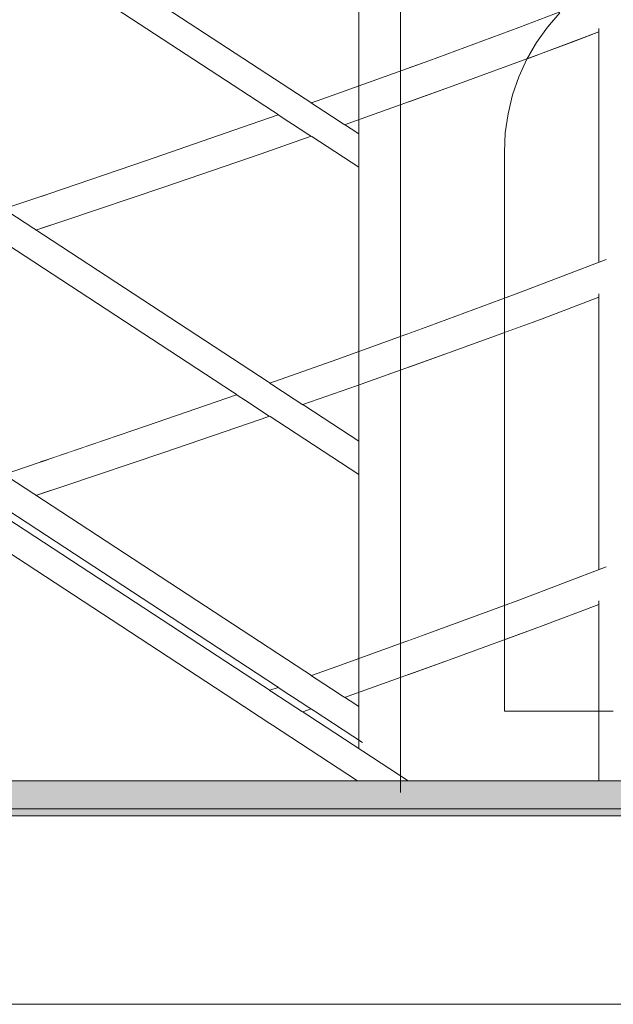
# Model space of a CAD drawing. Header units: millimetres. Extents: x 16408 to 39505, y -6861 to 26364.
# Tile 59 of 85: x 30903 to 31329, y 3676 to 4381. Entities that reach past the tile are written whole.
import ezdxf

# ---------------------------------------------------------------- set-up
doc = ezdxf.new("R2010")
doc.units = ezdxf.units.MM
doc.header["$MEASUREMENT"] = 0
doc.linetypes.add('Przerywana gęsta', pattern=[270, 180, -90])
doc.linetypes.add('Wipeout_Contour', pattern=[1000, 0, -1000])
for name, color, linetype, lineweight in [('0_Nr_pióra__1', 7, 'Continuous', 13), ('0_Nr_pióra__103', 7, 'Continuous', 5), ('0_Nr_pióra__122', 255, 'Continuous', 0), ('inw_schody zewnętrzne_Nr_pióra__103', 7, 'Continuous', 5)]:
    doc.layers.add(name, color=color, linetype=linetype, lineweight=lineweight)
doc.layers.add('inw_schody zewnętrzne', color=7, linetype='Continuous')
doc.layers.add('inw_ściany zewnętrzne_Nr_pióra__61', color=7, linetype='Continuous', lineweight=13, true_color=0x6a6a6a)

msp = doc.modelspace()

# ---------------------------------------------------------------- linework, layer by layer
at = {"layer": '0_Nr_pióra__103', "color": 7, "linetype": 'Continuous', "lineweight": 5}
msp.add_line((30889.69, 3676.43), (32531.76, 3676.43), dxfattribs=at)

# ---------------------------------------------------------------- wipeouts: each hides what was drawn before it
at = {"color": 254, "linetype": 'Wipeout_Contour', "lineweight": 0, "ltscale": 93742.545024}
msp.add_wipeout([(30930.18, 4237.65), (30935.91, 4237.65), (31006.79, 4261.49)], dxfattribs=at)
at = {"color": 254, "linetype": 'Wipeout_Contour', "lineweight": 0, "ltscale": 93666.804639}
msp.add_wipeout([(30930.18, 4047.65), (30935.91, 4047.65), (31006.79, 4071.49)], dxfattribs=at)
at = {"color": 254, "linetype": 'Wipeout_Contour', "lineweight": 0, "ltscale": 94014.994997}
msp.add_wipeout([(31144.73, 3899.17), (31068.88, 3875.33), (31076.45, 3875.33)], dxfattribs=at)
at = {"color": 254, "linetype": 'Wipeout_Contour', "lineweight": 0, "ltscale": 93448.950765}
msp.add_wipeout([(30935.91, 3827.65), (30903.49, 3817.58), (30903.49, 3816.91)], dxfattribs=at)
at = {"color": 254, "linetype": 'Wipeout_Contour', "lineweight": 0, "ltscale": 127131.364184}
msp.add_wipeout([(31281.59, 4376.06), (31676.86, 4376.06), (31668.67, 4386.27), (31290.55, 4386.27)], dxfattribs=at).dxf.layer = 'inw_schody zewnętrzne'

# ---------------------------------------------------------------- next in the draw order: wipeouts: each hides what was drawn before it
at = {"color": 254, "linetype": 'Wipeout_Contour', "lineweight": 0, "ltscale": 93808.715815}
msp.add_wipeout([(30930.18, 4237.65), (31006.79, 4261.49), (31000.13, 4261.49)], dxfattribs=at)
at = {"color": 254, "linetype": 'Wipeout_Contour', "lineweight": 0, "ltscale": 93732.877855}
msp.add_wipeout([(30930.18, 4047.65), (31006.79, 4071.49), (31000.13, 4071.49)], dxfattribs=at)
at = {"color": 254, "linetype": 'Wipeout_Contour', "lineweight": 0, "ltscale": 94076.650384}
msp.add_wipeout([(31068.88, 3875.33), (31144.73, 3899.17), (31136.27, 3899.17)], dxfattribs=at)
at = {"color": 254, "linetype": 'Wipeout_Contour', "lineweight": 0, "ltscale": 124615.034578}
msp.add_wipeout([(30903.49, 3818.69), (30903.49, 3817.58), (30935.91, 3827.65), (30930.18, 3827.65)], dxfattribs=at)
at = {"color": 254, "linetype": 'Wipeout_Contour', "lineweight": 0, "ltscale": 127124.051831}
msp.add_wipeout([(31273.64, 4364.96), (31684.12, 4364.96), (31676.86, 4376.06), (31281.59, 4376.06)], dxfattribs=at).dxf.layer = 'inw_schody zewnętrzne'

# ---------------------------------------------------------------- next in the draw order: wipeouts: each hides what was drawn before it
at = {"color": 254, "linetype": 'Wipeout_Contour', "lineweight": 0, "ltscale": 93727.151918}
msp.add_wipeout([(30924.31, 4256.69), (30930.18, 4237.65), (31000.13, 4261.49)], dxfattribs=at)
at = {"color": 254, "linetype": 'Wipeout_Contour', "lineweight": 0, "ltscale": 93651.278255}
msp.add_wipeout([(30924.31, 4066.69), (30930.18, 4047.65), (31000.13, 4071.49)], dxfattribs=at)
at = {"color": 254, "linetype": 'Wipeout_Contour', "lineweight": 0, "ltscale": 93995.944771}
msp.add_wipeout([(31063.21, 3894.37), (31068.88, 3875.33), (31136.27, 3899.17)], dxfattribs=at)
at = {"color": 254, "linetype": 'Wipeout_Contour', "lineweight": 0, "ltscale": 93444.60555}
msp.add_wipeout([(30903.49, 3818.69), (30930.18, 3827.65), (30903.49, 3825.99)], dxfattribs=at)
at = {"color": 254, "linetype": 'Wipeout_Contour', "lineweight": 0, "ltscale": 127116.478153}
msp.add_wipeout([(31266.78, 4353.09), (31690.39, 4353.09), (31684.12, 4364.96), (31273.64, 4364.96)], dxfattribs=at).dxf.layer = 'inw_schody zewnętrzne'

# ---------------------------------------------------------------- next in the draw order: linework, layer by layer
at = {"layer": '0_Nr_pióra__103', "color": 7, "linetype": 'Continuous', "lineweight": 5}
msp.add_line((31106.32, 3885.76), (31112.41, 3887.88), dxfattribs=at)

# ---------------------------------------------------------------- next in the draw order: wipeouts: each hides what was drawn before it
at = {"color": 254, "linetype": 'Wipeout_Contour', "lineweight": 0, "ltscale": 93795.651721}
msp.add_wipeout([(30924.31, 4256.69), (31000.13, 4261.49), (30994.36, 4280.53)], dxfattribs=at)
at = {"color": 254, "linetype": 'Wipeout_Contour', "lineweight": 0, "ltscale": 93638.801424}
msp.add_wipeout([(30935.91, 4237.65), (30918.49, 4232.24), (30918.49, 4231.88)], dxfattribs=at)
at = {"color": 254, "linetype": 'Wipeout_Contour', "lineweight": 0, "ltscale": 93719.576371}
msp.add_wipeout([(30924.31, 4066.69), (31000.13, 4071.49), (30994.36, 4090.53)], dxfattribs=at)
at = {"color": 254, "linetype": 'Wipeout_Contour', "lineweight": 0, "ltscale": 93563.189935}
msp.add_wipeout([(30918.49, 4041.88), (30935.91, 4047.65), (30918.49, 4042.24)], dxfattribs=at)
at = {"color": 254, "linetype": 'Wipeout_Contour', "lineweight": 0, "ltscale": 94061.718945}
msp.add_wipeout([(31063.21, 3894.37), (31136.27, 3899.17), (31130.72, 3918.21)], dxfattribs=at)
at = {"color": 254, "linetype": 'Wipeout_Contour', "lineweight": 0, "ltscale": 124609.480111}
msp.add_wipeout([(30903.49, 3839.71), (30903.49, 3825.99), (30930.18, 3827.65), (30924.31, 3846.69)], dxfattribs=at)
at = {"color": 254, "linetype": 'Wipeout_Contour', "lineweight": 0, "ltscale": 127108.720885}
msp.add_wipeout([(31261.06, 4340.56), (31695.61, 4340.56), (31690.39, 4353.09), (31266.78, 4353.09)], dxfattribs=at).dxf.layer = 'inw_schody zewnętrzne'

# ---------------------------------------------------------------- next in the draw order: linework, layer by layer
at = {"layer": '0_Nr_pióra__103', "color": 7, "linetype": 'Continuous', "lineweight": 5}
msp.add_line((31082.65, 3901.23), (31088.71, 3903.37), dxfattribs=at)
at = {"layer": 'inw_schody zewnętrzne_Nr_pióra__103', "color": 7, "linetype": 'Continuous', "lineweight": 5}
msp.add_line((31031.95, 3836.43), (30903.49, 3836.43), dxfattribs=at)

# ---------------------------------------------------------------- next in the draw order: wipeouts: each hides what was drawn before it
at = {"color": 254, "linetype": 'Wipeout_Contour', "lineweight": 0, "ltscale": 93960.800452}
msp.add_wipeout([(31000.13, 4261.49), (31006.79, 4261.49), (31076.45, 4285.33)], dxfattribs=at)
at = {"color": 254, "linetype": 'Wipeout_Contour', "lineweight": 0, "ltscale": 124858.103838}
msp.add_wipeout([(30918.49, 4233.73), (30918.49, 4232.24), (30935.91, 4237.65), (30930.18, 4237.65)], dxfattribs=at)
at = {"color": 254, "linetype": 'Wipeout_Contour', "lineweight": 0, "ltscale": 93884.801956}
msp.add_wipeout([(31000.13, 4071.49), (31006.79, 4071.49), (31076.45, 4095.33)], dxfattribs=at)
at = {"color": 254, "linetype": 'Wipeout_Contour', "lineweight": 0, "ltscale": 124757.25443}
msp.add_wipeout([(30918.49, 4043.73), (30918.49, 4042.24), (30935.91, 4047.65), (30930.18, 4047.65)], dxfattribs=at)
at = {"color": 254, "linetype": 'Wipeout_Contour', "lineweight": 0, "ltscale": 127100.85933}
msp.add_wipeout([(31256.56, 4327.5), (31699.72, 4327.5), (31695.61, 4340.56), (31261.06, 4340.56)], dxfattribs=at).dxf.layer = 'inw_schody zewnętrzne'

# ---------------------------------------------------------------- next in the draw order: wipeouts: each hides what was drawn before it
at = {"color": 254, "linetype": 'Wipeout_Contour', "lineweight": 0, "ltscale": 94024.895892}
msp.add_wipeout([(31000.13, 4261.49), (31076.45, 4285.33), (31068.88, 4285.33)], dxfattribs=at)
at = {"color": 254, "linetype": 'Wipeout_Contour', "lineweight": 0, "ltscale": 93634.111297}
msp.add_wipeout([(30930.18, 4237.65), (30918.49, 4236.92), (30918.49, 4233.73)], dxfattribs=at)
at = {"color": 254, "linetype": 'Wipeout_Contour', "lineweight": 0, "ltscale": 93948.798548}
msp.add_wipeout([(31068.88, 4095.33), (31000.13, 4071.49), (31076.45, 4095.33)], dxfattribs=at)
at = {"color": 254, "linetype": 'Wipeout_Contour', "lineweight": 0, "ltscale": 93558.451653}
msp.add_wipeout([(30918.49, 4046.92), (30918.49, 4043.73), (30930.18, 4047.65)], dxfattribs=at)
at = {"color": 254, "linetype": 'Wipeout_Contour', "lineweight": 0, "ltscale": 127092.973368}
msp.add_wipeout([(31256.56, 4327.5), (31253.32, 4314.04), (31702.69, 4314.04), (31699.72, 4327.5)], dxfattribs=at).dxf.layer = 'inw_schody zewnętrzne'

# ---------------------------------------------------------------- next in the draw order: wipeouts: each hides what was drawn before it
at = {"color": 254, "linetype": 'Wipeout_Contour', "lineweight": 0, "ltscale": 93943.700956}
msp.add_wipeout([(30994.36, 4280.53), (31000.13, 4261.49), (31068.88, 4285.33)], dxfattribs=at)
at = {"color": 254, "linetype": 'Wipeout_Contour', "lineweight": 0, "ltscale": 124852.819708}
msp.add_wipeout([(30918.49, 4254.74), (30918.49, 4236.92), (30930.18, 4237.65), (30924.31, 4256.69)], dxfattribs=at)
at = {"color": 254, "linetype": 'Wipeout_Contour', "lineweight": 0, "ltscale": 93867.568067}
msp.add_wipeout([(31068.88, 4095.33), (30994.36, 4090.53), (31000.13, 4071.49)], dxfattribs=at)
at = {"color": 254, "linetype": 'Wipeout_Contour', "lineweight": 0, "ltscale": 124751.695578}
msp.add_wipeout([(30918.49, 4064.74), (30918.49, 4046.92), (30930.18, 4047.65), (30924.31, 4066.69)], dxfattribs=at)
at = {"color": 254, "linetype": 'Wipeout_Contour', "lineweight": 0, "ltscale": 127085.142605}
msp.add_wipeout([(31253.32, 4314.04), (31251.35, 4300.3), (31704.48, 4300.3), (31702.69, 4314.04)], dxfattribs=at).dxf.layer = 'inw_schody zewnętrzne'

# ---------------------------------------------------------------- next in the draw order: linework, layer by layer
at = {"layer": '0_Nr_pióra__103', "color": 7, "linetype": 'Continuous', "lineweight": 5}
for p, q in [((30935.91, 4237.65), (31006.79, 4261.49)), ((30892.04, 4245.87), (30924.31, 4256.69)), ((30915.13, 4230.77), (30935.91, 4237.65)), ((30935.91, 4047.65), (31006.79, 4071.49)), ((30918.49, 4064.74), (30924.31, 4066.69)), ((30915.13, 4040.77), (30935.91, 4047.65))]:
    msp.add_line(p, q, dxfattribs=at)

# ---------------------------------------------------------------- next in the draw order: wipeouts: each hides what was drawn before it
at = {"color": 254, "linetype": 'Wipeout_Contour', "lineweight": 0, "ltscale": 94011.131861}
msp.add_wipeout([(31063.21, 4304.37), (30994.36, 4280.53), (31068.88, 4285.33)], dxfattribs=at)
at = {"color": 254, "linetype": 'Wipeout_Contour', "lineweight": 0, "ltscale": 93934.79707}
msp.add_wipeout([(31063.21, 4114.37), (30994.36, 4090.53), (31068.88, 4095.33)], dxfattribs=at)
at = {"color": 254, "linetype": 'Wipeout_Contour', "lineweight": 0, "ltscale": 127077.445509}
msp.add_wipeout([(31250.7, 4286.43), (31705.08, 4286.43), (31704.48, 4300.3), (31251.35, 4300.3)], dxfattribs=at).dxf.layer = 'inw_schody zewnętrzne'

# ---------------------------------------------------------------- next in the draw order: linework, layer by layer
at = {"layer": '0_Nr_pióra__103', "color": 7, "linetype": 'Continuous', "lineweight": 5}
for p, q in [((30924.31, 4256.69), (30994.36, 4280.53)), ((30994.36, 4090.53), (31058.89, 4112.87)), ((30889.61, 4054.88), (30994.36, 4090.53))]:
    msp.add_line(p, q, dxfattribs=at)

# ---------------------------------------------------------------- next in the draw order: wipeouts: each hides what was drawn before it
at = {"color": 254, "linetype": 'Wipeout_Contour', "lineweight": 0, "ltscale": 94175.31247}
msp.add_wipeout([(31144.73, 4309.17), (31068.88, 4285.33), (31076.45, 4285.33)], dxfattribs=at)
at = {"color": 254, "linetype": 'Wipeout_Contour', "lineweight": 0, "ltscale": 94099.054026}
msp.add_wipeout([(31144.73, 4119.17), (31068.88, 4095.33), (31076.45, 4095.33)], dxfattribs=at)
at = {"color": 254, "linetype": 'Wipeout_Contour', "lineweight": 0, "ltscale": 126970.644433}
msp.add_wipeout([(31705.08, 4286.43), (31250.7, 4286.43), (31250.7, 3886.43), (31705.08, 3886.43)], dxfattribs=at).dxf.layer = 'inw_schody zewnętrzne'

# ---------------------------------------------------------------- next in the draw order: wipeouts: each hides what was drawn before it
at = {"color": 254, "linetype": 'Wipeout_Contour', "lineweight": 0, "ltscale": 94237.187162}
msp.add_wipeout([(31068.88, 4285.33), (31144.73, 4309.17), (31136.27, 4309.17)], dxfattribs=at)
at = {"color": 254, "linetype": 'Wipeout_Contour', "lineweight": 0, "ltscale": 94160.828471}
msp.add_wipeout([(31068.88, 4095.33), (31144.73, 4119.17), (31136.27, 4119.17)], dxfattribs=at)
at = {"color": 254, "linetype": 'Wipeout_Contour', "lineweight": 0, "ltscale": 599876.837053}
msp.add_wipeout([(31181.83, 4856.43), (31181.83, 3836.43), (31328.77, 3836.43), (31328.77, 3886.43), (31250.7, 3886.43), (31250.7, 4286.43), (31251.35, 4300.3), (31253.32, 4314.04), (31256.56, 4327.5), (31261.06, 4340.56), (31266.78, 4353.09), (31273.64, 4364.96), (31281.59, 4376.06), (31290.55, 4386.27), (31300.43, 4395.51), (31311.13, 4403.66), (31322.55, 4410.67), (31328.77, 4413.66), (31328.77, 4856.43)], dxfattribs=at).dxf.layer = 'inw_schody zewnętrzne'

# ---------------------------------------------------------------- next in the draw order: hatches: boundary and pattern name
at = {"layer": '0_Nr_pióra__1', "linetype": 'Continuous', "lineweight": 0, "true_color": 0x000000}
msp.add_hatch(color=18, dxfattribs=at).paths.add_polyline_path([(32531.76, 3811.43), (32531.76, 3836.43), (30890.54, 3836.43), (30890.54, 3811.43)])
at = {"layer": '0_Nr_pióra__122', "linetype": 'Continuous', "lineweight": 0, "true_color": 0xffffff}
msp.add_hatch(color=7, dxfattribs=at).paths.add_polyline_path([(32531.76, 3816.43), (32531.76, 3836.43), (30890.54, 3836.43), (30890.54, 3816.43)])

# ---------------------------------------------------------------- next in the draw order: linework, layer by layer
at = {"layer": '0_Nr_pióra__1', "color": 7, "linetype": 'Continuous', "lineweight": 13, "flags": 128}
for points in [[(32531.76, 3816.43), (32531.76, 3836.43), (30890.54, 3836.43), (30890.54, 3816.43)], [(32531.76, 3811.43), (32531.76, 3836.43), (30890.54, 3836.43), (30890.54, 3811.43)]]:
    msp.add_lwpolyline(points, close=True, dxfattribs=at)
at = {"layer": 'inw_schody zewnętrzne_Nr_pióra__103', "color": 7, "linetype": 'Continuous', "lineweight": 5}
for p, q in [((31253.32, 4314.04), (31256.56, 4327.5)), ((31251.35, 4300.3), (31253.32, 4314.04)), ((31250.7, 4286.43), (31251.35, 4300.3)), ((31328.77, 3886.43), (31250.7, 3886.43)), ((31181.83, 3836.43), (31031.95, 3836.43)), ((31328.77, 3836.43), (31181.83, 3836.43))]:
    msp.add_line(p, q, dxfattribs=at)
at = {"layer": 'inw_ściany zewnętrzne_Nr_pióra__61', "color": 251, "linetype": 'Przerywana gęsta', "lineweight": 13, "true_color": 0x6a6a6a, "flags": 128}
msp.add_lwpolyline([(31196.37, 3836.43), (38941.5, 3836.43)], dxfattribs=at)

# ---------------------------------------------------------------- next in the draw order: wipeouts: each hides what was drawn before it
at = {"color": 254, "linetype": 'Wipeout_Contour', "lineweight": 0, "ltscale": 94156.55401}
msp.add_wipeout([(31063.21, 4304.37), (31068.88, 4285.33), (31136.27, 4309.17)], dxfattribs=at)
at = {"color": 254, "linetype": 'Wipeout_Contour', "lineweight": 0, "ltscale": 94080.160087}
msp.add_wipeout([(31063.21, 4114.37), (31068.88, 4095.33), (31136.27, 4119.17)], dxfattribs=at)
at = {"color": 254, "linetype": 'Wipeout_Contour', "lineweight": 0, "ltscale": 94224.702556}
msp.add_wipeout([(31136.27, 3899.17), (31144.73, 3899.17), (31211.47, 3923.01)], dxfattribs=at)

# ---------------------------------------------------------------- next in the draw order: linework, layer by layer
at = {"layer": '0_Nr_pióra__103', "color": 7, "linetype": 'Continuous', "lineweight": 5}
for p, q in [((31076.45, 4285.33), (31112.41, 4297.88)), ((31006.79, 4261.49), (31076.45, 4285.33)), ((31076.45, 4095.33), (31082.49, 4097.44)), ((31006.79, 4071.49), (31076.45, 4095.33))]:
    msp.add_line(p, q, dxfattribs=at)

# ---------------------------------------------------------------- next in the draw order: wipeouts: each hides what was drawn before it
at = {"color": 254, "linetype": 'Wipeout_Contour', "lineweight": 0, "ltscale": 94222.767994}
msp.add_wipeout([(31063.21, 4304.37), (31136.27, 4309.17), (31130.72, 4328.21)], dxfattribs=at)
at = {"color": 254, "linetype": 'Wipeout_Contour', "lineweight": 0, "ltscale": 94146.171822}
msp.add_wipeout([(31063.21, 4114.37), (31136.27, 4119.17), (31130.72, 4138.21)], dxfattribs=at)
at = {"color": 254, "linetype": 'Wipeout_Contour', "lineweight": 0, "ltscale": 94283.99414}
msp.add_wipeout([(31136.27, 3899.17), (31211.47, 3923.01), (31202.14, 3923.01)], dxfattribs=at)

# ---------------------------------------------------------------- next in the draw order: linework, layer by layer
at = {"layer": '0_Nr_pióra__103', "color": 7, "linetype": 'Continuous', "lineweight": 5}
for p, q in [((31063.21, 4304.37), (31088.71, 4313.37)), ((30994.36, 4280.53), (31063.21, 4304.37))]:
    msp.add_line(p, q, dxfattribs=at)

# ---------------------------------------------------------------- next in the draw order: wipeouts: each hides what was drawn before it
at = {"color": 254, "linetype": 'Wipeout_Contour', "lineweight": 0, "ltscale": 94385.595792}
msp.add_wipeout([(31136.27, 4309.17), (31144.73, 4309.17), (31211.47, 4333.01)], dxfattribs=at)
at = {"color": 254, "linetype": 'Wipeout_Contour', "lineweight": 0, "ltscale": 94309.075151}
msp.add_wipeout([(31136.27, 4119.17), (31144.73, 4119.17), (31211.47, 4143.01)], dxfattribs=at)
at = {"color": 254, "linetype": 'Wipeout_Contour', "lineweight": 0, "ltscale": 94204.042642}
msp.add_wipeout([(31130.72, 3918.21), (31136.27, 3899.17), (31202.14, 3923.01)], dxfattribs=at)

# ---------------------------------------------------------------- next in the draw order: linework, layer by layer
at = {"layer": '0_Nr_pióra__103', "color": 7, "linetype": 'Continuous', "lineweight": 5}
msp.add_line((31136.23, 3896.2), (31144.73, 3899.17), dxfattribs=at)

# ---------------------------------------------------------------- next in the draw order: wipeouts: each hides what was drawn before it
at = {"color": 254, "linetype": 'Wipeout_Contour', "lineweight": 0, "ltscale": 94445.109849}
msp.add_wipeout([(31136.27, 4309.17), (31211.47, 4333.01), (31202.14, 4333.01)], dxfattribs=at)
at = {"color": 254, "linetype": 'Wipeout_Contour', "lineweight": 0, "ltscale": 94368.487439}
msp.add_wipeout([(31136.27, 4119.17), (31211.47, 4143.01), (31202.14, 4143.01)], dxfattribs=at)
at = {"color": 254, "linetype": 'Wipeout_Contour', "lineweight": 0, "ltscale": 94268.453893}
msp.add_wipeout([(31130.72, 3918.21), (31202.14, 3923.01), (31196.72, 3942.05)], dxfattribs=at)

# ---------------------------------------------------------------- next in the draw order: linework, layer by layer
at = {"layer": '0_Nr_pióra__103', "color": 7, "linetype": 'Continuous', "lineweight": 5}
msp.add_line((31112.44, 3911.75), (31130.72, 3918.21), dxfattribs=at)

# ---------------------------------------------------------------- next in the draw order: wipeouts: each hides what was drawn before it
at = {"color": 254, "linetype": 'Wipeout_Contour', "lineweight": 0, "ltscale": 94365.229855}
msp.add_wipeout([(31130.72, 4328.21), (31136.27, 4309.17), (31202.14, 4333.01)], dxfattribs=at)
at = {"color": 254, "linetype": 'Wipeout_Contour', "lineweight": 0, "ltscale": 94288.57268}
msp.add_wipeout([(31130.72, 4138.21), (31136.27, 4119.17), (31202.14, 4143.01)], dxfattribs=at)
at = {"color": 254, "linetype": 'Wipeout_Contour', "lineweight": 0, "ltscale": 94429.700848}
msp.add_wipeout([(31202.14, 3923.01), (31211.47, 3923.01), (31276.51, 3946.84)], dxfattribs=at)

# ---------------------------------------------------------------- next in the draw order: linework, layer by layer
at = {"layer": '0_Nr_pióra__103', "color": 7, "linetype": 'Continuous', "lineweight": 5}
for p, q in [((31136.23, 4306.2), (31144.73, 4309.17)), ((31106.32, 4105.76), (31144.73, 4119.17))]:
    msp.add_line(p, q, dxfattribs=at)

# ---------------------------------------------------------------- next in the draw order: wipeouts: each hides what was drawn before it
at = {"color": 254, "linetype": 'Wipeout_Contour', "lineweight": 0, "ltscale": 94430.081874}
msp.add_wipeout([(31130.72, 4328.21), (31202.14, 4333.01), (31196.72, 4352.05)], dxfattribs=at)
at = {"color": 254, "linetype": 'Wipeout_Contour', "lineweight": 0, "ltscale": 94353.221972}
msp.add_wipeout([(31130.72, 4138.21), (31202.14, 4143.01), (31196.72, 4162.05)], dxfattribs=at)
at = {"color": 254, "linetype": 'Wipeout_Contour', "lineweight": 0, "ltscale": 94486.494324}
msp.add_wipeout([(31266.32, 3946.84), (31202.14, 3923.01), (31276.51, 3946.84)], dxfattribs=at)

# ---------------------------------------------------------------- next in the draw order: linework, layer by layer
at = {"layer": '0_Nr_pióra__103', "color": 7, "linetype": 'Continuous', "lineweight": 5}
for p, q in [((31176.34, 3828.03), (31176.34, 4928.03)), ((31176.34, 3828.03), (31176.34, 4928.03)), ((31146.34, 3859.59), (31146.34, 4914.9)), ((31146.34, 3859.59), (31146.34, 4914.9)), ((31181.81, 3836.4), (29618.49, 4858.57)), ((31146.34, 4299.59), (30370.39, 4806.95)), ((31146.34, 4275.7), (30370.39, 4783.05)), ((31146.34, 4079.59), (30370.39, 4586.95)), ((31146.34, 4055.7), (30370.39, 4563.05)), ((31146.34, 3889.59), (30370.39, 4396.95)), ((31112.44, 4321.75), (31130.72, 4328.21)), ((31145.58, 3836.43), (30643.49, 4164.72)), ((31149.13, 3863.87), (30716.49, 4146.75)), ((31082.65, 4121.23), (31130.72, 4138.21))]:
    msp.add_line(p, q, dxfattribs=at)

# ---------------------------------------------------------------- next in the draw order: wipeouts: each hides what was drawn before it
at = {"color": 254, "linetype": 'Wipeout_Contour', "lineweight": 0, "ltscale": 94591.175329}
msp.add_wipeout([(31202.14, 4333.01), (31211.47, 4333.01), (31276.51, 4356.84)], dxfattribs=at)
at = {"color": 254, "linetype": 'Wipeout_Contour', "lineweight": 0, "ltscale": 94514.389835}
msp.add_wipeout([(31202.14, 4143.01), (31211.47, 4143.01), (31276.51, 4166.84)], dxfattribs=at)
at = {"color": 254, "linetype": 'Wipeout_Contour', "lineweight": 0, "ltscale": 94407.486753}
msp.add_wipeout([(31196.72, 3942.05), (31202.14, 3923.01), (31266.32, 3946.84)], dxfattribs=at)

# ---------------------------------------------------------------- next in the draw order: linework, layer by layer
at = {"layer": '0_Nr_pióra__103', "color": 7, "linetype": 'Continuous', "lineweight": 5}
msp.add_line((31144.73, 3899.17), (31211.47, 3923.01), dxfattribs=at)

# ---------------------------------------------------------------- next in the draw order: wipeouts: each hides what was drawn before it
at = {"color": 254, "linetype": 'Wipeout_Contour', "lineweight": 0, "ltscale": 94648.194698}
msp.add_wipeout([(31266.32, 4356.84), (31202.14, 4333.01), (31276.51, 4356.84)], dxfattribs=at)
at = {"color": 254, "linetype": 'Wipeout_Contour', "lineweight": 0, "ltscale": 94571.305796}
msp.add_wipeout([(31266.32, 4166.84), (31202.14, 4143.01), (31276.51, 4166.84)], dxfattribs=at)
at = {"color": 254, "linetype": 'Wipeout_Contour', "lineweight": 0, "ltscale": 94470.393073}
msp.add_wipeout([(31196.72, 3942.05), (31266.32, 3946.84), (31261.05, 3965.88)], dxfattribs=at)

# ---------------------------------------------------------------- next in the draw order: linework, layer by layer
at = {"layer": '0_Nr_pióra__103', "color": 7, "linetype": 'Continuous', "lineweight": 5}
msp.add_line((31130.72, 3918.21), (31196.72, 3942.05), dxfattribs=at)

# ---------------------------------------------------------------- next in the draw order: wipeouts: each hides what was drawn before it
at = {"color": 254, "linetype": 'Wipeout_Contour', "lineweight": 0, "ltscale": 94569.257354}
msp.add_wipeout([(31266.32, 4356.84), (31196.72, 4352.05), (31202.14, 4333.01)], dxfattribs=at)
at = {"color": 254, "linetype": 'Wipeout_Contour', "lineweight": 0, "ltscale": 94492.334304}
msp.add_wipeout([(31196.72, 4162.05), (31202.14, 4143.01), (31266.32, 4166.84)], dxfattribs=at)
at = {"color": 254, "linetype": 'Wipeout_Contour', "lineweight": 0, "ltscale": 126175.330701}
msp.add_wipeout([(31266.32, 3946.84), (31276.51, 3946.84), (31318.49, 3962.69), (31318.49, 3963.8)], dxfattribs=at)

# ---------------------------------------------------------------- next in the draw order: linework, layer by layer
at = {"layer": '0_Nr_pióra__103', "color": 7, "linetype": 'Continuous', "lineweight": 5}
for p, q in [((31144.73, 4309.17), (31211.47, 4333.01)), ((31144.73, 4119.17), (31211.47, 4143.01))]:
    msp.add_line(p, q, dxfattribs=at)
at = {"layer": 'inw_schody zewnętrzne_Nr_pióra__103', "color": 7, "linetype": 'Continuous', "lineweight": 5}
msp.add_line((31256.56, 4327.5), (31261.06, 4340.56), dxfattribs=at)

# ---------------------------------------------------------------- next in the draw order: wipeouts: each hides what was drawn before it
at = {"color": 254, "linetype": 'Wipeout_Contour', "lineweight": 0, "ltscale": 94632.605673}
msp.add_wipeout([(31196.72, 4352.05), (31266.32, 4356.84), (31261.05, 4375.88)], dxfattribs=at)
at = {"color": 254, "linetype": 'Wipeout_Contour', "lineweight": 0, "ltscale": 94555.479293}
msp.add_wipeout([(31261.05, 4185.88), (31196.72, 4162.05), (31266.32, 4166.84)], dxfattribs=at)
at = {"color": 254, "linetype": 'Wipeout_Contour', "lineweight": 0, "ltscale": 126224.696967}
msp.add_wipeout([(31323.71, 3968.78), (31266.32, 3946.84), (31318.49, 3963.8), (31318.49, 3965.2)], dxfattribs=at)

# ---------------------------------------------------------------- next in the draw order: linework, layer by layer
at = {"layer": '0_Nr_pióra__103', "color": 7, "linetype": 'Continuous', "lineweight": 5}
for p, q in [((31130.72, 4328.21), (31196.72, 4352.05)), ((31130.72, 4138.21), (31196.72, 4162.05))]:
    msp.add_line(p, q, dxfattribs=at)
at = {"layer": 'inw_schody zewnętrzne_Nr_pióra__103', "color": 7, "linetype": 'Continuous', "lineweight": 5}
for p, q in [((31261.06, 4340.56), (31266.78, 4353.09)), ((31250.7, 3886.43), (31250.7, 4286.43))]:
    msp.add_line(p, q, dxfattribs=at)

# ---------------------------------------------------------------- next in the draw order: wipeouts: each hides what was drawn before it
at = {"color": 254, "linetype": 'Wipeout_Contour', "lineweight": 0, "ltscale": 126391.42998}
msp.add_wipeout([(31266.32, 4356.84), (31276.51, 4356.84), (31318.49, 4372.69), (31318.49, 4373.8)], dxfattribs=at)
at = {"color": 254, "linetype": 'Wipeout_Contour', "lineweight": 0, "ltscale": 126288.684514}
msp.add_wipeout([(31266.32, 4166.84), (31276.51, 4166.84), (31318.49, 4182.69), (31318.49, 4183.8)], dxfattribs=at)
at = {"color": 254, "linetype": 'Wipeout_Contour', "lineweight": 0, "ltscale": 126174.547009}
msp.add_wipeout([(31261.05, 3965.88), (31266.32, 3946.84), (31323.71, 3968.78), (31323.72, 3970.33)], dxfattribs=at)

# ---------------------------------------------------------------- next in the draw order: linework, layer by layer
at = {"layer": '0_Nr_pióra__103', "color": 7, "linetype": 'Continuous', "lineweight": 5}
msp.add_line((31211.47, 3923.01), (31276.51, 3946.84), dxfattribs=at)

# ---------------------------------------------------------------- next in the draw order: wipeouts: each hides what was drawn before it
at = {"color": 254, "linetype": 'Wipeout_Contour', "lineweight": 0, "ltscale": 126441.037863}
msp.add_wipeout([(31266.32, 4356.84), (31318.49, 4373.8), (31318.49, 4375.2), (31323.71, 4378.78)], dxfattribs=at)
at = {"color": 254, "linetype": 'Wipeout_Contour', "lineweight": 0, "ltscale": 126338.181551}
msp.add_wipeout([(31323.71, 4188.78), (31266.32, 4166.84), (31318.49, 4183.8), (31318.49, 4185.2)], dxfattribs=at)
at = {"color": 254, "linetype": 'Wipeout_Contour', "lineweight": 0, "ltscale": 126238.268412}
msp.add_wipeout([(31323.56, 3989.72), (31261.05, 3965.88), (31323.72, 3970.33), (31323.62, 3989.51)], dxfattribs=at)

# ---------------------------------------------------------------- next in the draw order: linework, layer by layer
at = {"layer": '0_Nr_pióra__103', "color": 7, "linetype": 'Continuous', "lineweight": 5}
for p, q in [((31196.72, 3942.05), (31261.05, 3965.88)), ((31276.51, 3946.84), (31318.49, 3962.69)), ((31318.49, 3836.43), (31318.49, 3965.2))]:
    msp.add_line(p, q, dxfattribs=at)

# ---------------------------------------------------------------- next in the draw order: wipeouts: each hides what was drawn before it
at = {"color": 254, "linetype": 'Wipeout_Contour', "lineweight": 0, "ltscale": 126391.0692}
msp.add_wipeout([(31323.72, 4380.33), (31261.05, 4375.88), (31266.32, 4356.84), (31323.71, 4378.78)], dxfattribs=at)
at = {"color": 254, "linetype": 'Wipeout_Contour', "lineweight": 0, "ltscale": 126288.127916}
msp.add_wipeout([(31261.05, 4185.88), (31266.32, 4166.84), (31323.71, 4188.78), (31323.72, 4190.33)], dxfattribs=at)
at = {"color": 254, "linetype": 'Wipeout_Contour', "lineweight": 0, "ltscale": 94729.555611}
msp.add_wipeout([(31323.56, 3989.72), (31323.62, 3989.51), (31323.62, 3989.73)], dxfattribs=at)

# ---------------------------------------------------------------- next in the draw order: linework, layer by layer
at = {"layer": '0_Nr_pióra__103', "color": 7, "linetype": 'Continuous', "lineweight": 5}
for p, q in [((31211.47, 4333.01), (31276.51, 4356.84)), ((31211.47, 4143.01), (31276.51, 4166.84))]:
    msp.add_line(p, q, dxfattribs=at)
at = {"layer": 'inw_schody zewnętrzne_Nr_pióra__103', "color": 7, "linetype": 'Continuous', "lineweight": 5}
msp.add_line((31266.78, 4353.09), (31273.64, 4364.96), dxfattribs=at)

# ---------------------------------------------------------------- next in the draw order: wipeouts: each hides what was drawn before it
at = {"color": 254, "linetype": 'Wipeout_Contour', "lineweight": 0, "ltscale": 126455.498953}
msp.add_wipeout([(31323.56, 4399.72), (31261.05, 4375.88), (31323.72, 4380.33), (31323.62, 4399.51)], dxfattribs=at)
at = {"color": 254, "linetype": 'Wipeout_Contour', "lineweight": 0, "ltscale": 126352.231028}
msp.add_wipeout([(31323.56, 4209.72), (31261.05, 4185.88), (31323.72, 4190.33), (31323.62, 4209.51)], dxfattribs=at)
at = {"color": 254, "linetype": 'Wipeout_Contour', "lineweight": 0, "ltscale": 94729.461548}
msp.add_wipeout([(31323.56, 3989.72), (31323.62, 3989.73), (31323.62, 3989.74)], dxfattribs=at)

# ---------------------------------------------------------------- next in the draw order: linework, layer by layer
at = {"layer": '0_Nr_pióra__103', "color": 7, "linetype": 'Continuous', "lineweight": 5}
for p, q in [((31261.05, 4375.88), (31323.56, 4399.72)), ((31196.72, 4352.05), (31261.05, 4375.88)), ((31276.51, 4356.84), (31318.49, 4372.69)), ((31318.49, 4207.79), (31318.49, 4375.2)), ((31196.72, 4162.05), (31261.05, 4185.88)), ((31276.51, 4166.84), (31318.49, 4182.69)), ((31318.49, 3987.79), (31318.49, 4185.2)), ((31261.05, 3965.88), (31323.56, 3989.72))]:
    msp.add_line(p, q, dxfattribs=at)
at = {"layer": 'inw_schody zewnętrzne_Nr_pióra__103', "color": 7, "linetype": 'Continuous', "lineweight": 5}
for p, q in [((31281.59, 4376.06), (31290.55, 4386.27)), ((31273.64, 4364.96), (31281.59, 4376.06))]:
    msp.add_line(p, q, dxfattribs=at)

# ---------------------------------------------------------------- next in the draw order: wipeouts: each hides what was drawn before it
at = {"color": 254, "linetype": 'Wipeout_Contour', "lineweight": 0, "ltscale": 94815.209558}
msp.add_wipeout([(31323.62, 4209.73), (31323.56, 4209.72), (31323.62, 4209.51)], dxfattribs=at)

# ---------------------------------------------------------------- next in the draw order: wipeouts: each hides what was drawn before it
at = {"color": 254, "linetype": 'Wipeout_Contour', "lineweight": 0, "ltscale": 94815.111675}
msp.add_wipeout([(31323.56, 4209.72), (31323.62, 4209.73), (31323.62, 4209.74)], dxfattribs=at)

# ---------------------------------------------------------------- next in the draw order: linework, layer by layer
at = {"layer": '0_Nr_pióra__103', "color": 7, "linetype": 'Continuous', "lineweight": 5}
msp.add_line((31261.05, 4185.88), (31323.56, 4209.72), dxfattribs=at)

doc.saveas('drawing.dxf')
